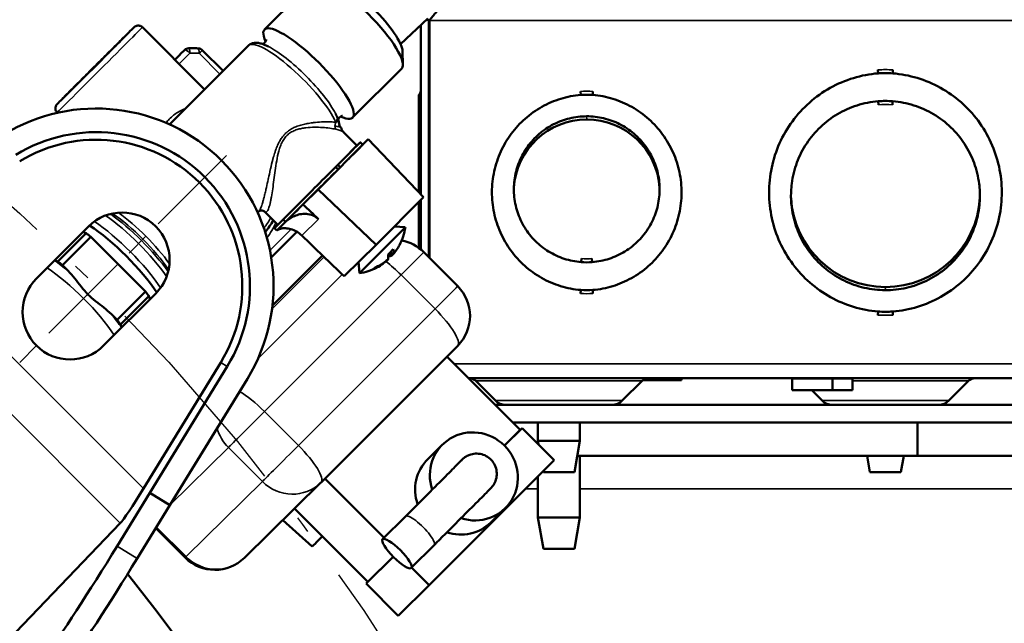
# Model space of a CAD drawing. Header units: inches. Extents: x 1 to 237, y 4 to 150.
# Tile 16 of 151: x 57.31 to 63.15, y 34.46 to 38.04. Entities that reach past the tile are written whole.
import ezdxf

# ---------------------------------------------------------------- set-up
doc = ezdxf.new("R2010")
doc.units = ezdxf.units.IN
doc.header["$LTSCALE"] = 7
doc.header["$MEASUREMENT"] = 0
doc.linetypes.add('CHAIN', pattern=[0.7087, 0.4724, -0.0591, 0.1181, -0.0591])
doc.linetypes.add('DASH_DOT', pattern=[0.37, 0.24, -0.06, 0.01, -0.06])
for name, color, linetype, lineweight in [('Centerline (ANSI)', 7, 'Continuous', 25), ('Dimension (ANSI)', 7, 'Continuous', 25), ('Sketch Geometry (ANSI)', 7, 'Continuous', 25), ('Visible (ANSI)', 7, 'Continuous', 50), ('Visible Narrow (ANSI)', 7, 'Continuous', 35)]:
    doc.layers.add(name, color=color, linetype=linetype, lineweight=lineweight)
doc.styles.add('Dimension Text', font='tahoma.ttf')
doc.dimstyles.new('Dual Dimension', dxfattribs={"dimscale": 7, "dimtxt": 0.12, "dimasz": 0.098425, "dimexe": 0.125, "dimexo": 0.0625, "dimgap": 0.031496, "dimtad": 0, "dimtih": 1, "dimtoh": 1, "dimrnd": 1e-08, "dimzin": 4, "dimdsep": 46, "dimtxsty": 'Dimension Text', "dimcen": 0.09, "dimdle": 0.393701, "dimclrd": 256, "dimclre": 256, "dimclrt": 256, "dimadec": 0, "dimazin": 1, "dimtfac": 1, "dimtofl": 0, "dimtmove": 0, "dimatfit": 3, "dimfxl": 1, "dimtolj": 1, "dimtzin": 4, "dimlwd": -1, "dimlwe": -1, "dimarcsym": 0})

# ---------------------------------------------------------------- blocks, each defined once
blk = doc.blocks.new('*D12')
at = {"layer": 'Defpoints', "color": 0, "transparency": 16777216}
for p in [(54.6014, 38.7865), (42.549, 15.7488)]:
    blk.add_point(p, dxfattribs=at)
at = {"layer": 'Dimension (ANSI)', "transparency": 16777216}
for p, q in [((58.2963, 45.8491), (54.9208, 39.397)), ((59.0574, 45.8491), (58.2963, 45.8491)), ((48.5752, 26.6376), (48.5752, 27.8976)), ((47.9452, 27.2676), (49.2052, 27.2676))]:
    blk.add_line(p, q, dxfattribs=at)
blk.add_solid([(54.8191, 39.4502), (55.0226, 39.3438), (54.6014, 38.7865)], dxfattribs=at)
at = {"layer": 'Dimension (ANSI)', "transparency": 16777216, "insert": (63.2852, 45.8491), "char_height": 0.84, "attachment_point": 5, "style": 'Dimension Text'}
blk.add_mtext('\\A1;{\\H3.0x;(}\\S∅26.00^ ∅660.4 mm;{\\H3.0x;)}', dxfattribs=at)

msp = doc.modelspace()

# ---------------------------------------------------------------- linework, layer by layer
at = {"layer": 'Centerline (ANSI)', "linetype": 'CHAIN', "ltscale": 0.173462}
msp.add_line((58.5408, 37.2333), (56.9944, 35.6868), dxfattribs=at)
at = {"layer": 'Sketch Geometry (ANSI)', "linetype": 'DASH_DOT', "ltscale": 0.750886}
msp.add_circle((48.5752, 27.2676), 13, dxfattribs=at)
at = {"layer": 'Visible (ANSI)'}
for p, q in [((58.7666, 37.9813), (59.0579, 38.2726)), ((59.5732, 37.8951), (59.7358, 38.0464)), ((59.7282, 38.0393), (59.7406, 38.0393)), ((59.7406, 36.6311), (59.7406, 38.0393)), ((59.7445, 38.0346), (59.7445, 36.6271)), ((58.4108, 37.6254), (58.0421, 37.9944)), ((59.6933, 37.0035), (59.6933, 38.0069)), ((58.2034, 37.418), (58.6709, 37.8855)), ((58.2669, 37.834), (58.2932, 37.8599)), ((58.5208, 37.7354), (58.3974, 37.8589)), ((59.585, 37.8536), (59.5874, 37.7737)), ((58.2346, 37.8017), (58.2667, 37.8338)), ((59.2888, 37.4591), (59.5801, 37.7504)), ((62.406, 37.721), (62.4048, 37.7418)), ((62.4924, 37.721), (62.4937, 37.7418)), ((60.6409, 37.6141), (60.6422, 37.5933)), ((60.7142, 37.6141), (60.713, 37.5933)), ((59.6815, 37.5933), (59.6815, 37.5944)), ((59.6815, 37.5933), (59.6933, 37.5887)), ((59.6815, 37.0177), (59.6815, 37.5933)), ((62.4083, 37.5349), (62.4067, 37.5557)), ((62.4902, 37.5349), (62.4918, 37.5557)), ((57.5382, 37.4871), (57.5363, 37.4891)), ((59.382, 37.3298), (59.085, 37.0328)), ((59.2359, 37.3722), (59.315, 37.293)), ((59.382, 37.3298), (59.2914, 37.2406)), ((59.71, 36.986), (59.382, 37.3298)), ((59.3345, 37.3125), (59.3486, 37.2983)), ((59.2025, 37.1518), (59.1884, 37.1658)), ((59.2012, 37.1786), (59.1964, 37.1738)), ((59.2012, 37.1786), (59.2154, 37.1644)), ((59.2025, 37.1518), (59.2154, 37.1644)), ((58.7781, 37.0463), (58.7781, 37.0463)), ((59.085, 37.0328), (58.9944, 36.9436)), ((59.085, 37.0328), (59.4285, 36.7045)), ((61.1096, 37.05), (61.1095, 37.0524)), ((59.4285, 36.7045), (59.71, 36.986)), ((59.6815, 37.0159), (59.6815, 37.0177)), ((59.6933, 36.6767), (59.6933, 36.9694)), ((63.0091, 36.9747), (63.009, 36.9715)), ((59.6815, 36.6859), (59.6815, 36.9576)), ((58.7256, 36.8958), (58.7316, 36.9019)), ((58.7668, 36.9009), (58.8446, 36.823)), ((58.8766, 36.8546), (58.8905, 36.8407)), ((57.414, 36.5046), (57.7231, 36.8136)), ((58.8445, 36.823), (58.8251, 36.8036)), ((58.8251, 36.8036), (58.8393, 36.7895)), ((58.8393, 36.7895), (58.8429, 36.7931)), ((58.8429, 36.7931), (58.8905, 36.8407)), ((58.8429, 36.7931), (58.8768, 36.8264)), ((59.5366, 36.8127), (59.6016, 36.8081)), ((57.5399, 36.6047), (57.708, 36.7728)), ((57.7358, 36.7517), (57.5676, 36.5836)), ((57.708, 36.7728), (57.6898, 36.7804)), ((58.0603, 36.4269), (57.7358, 36.7517)), ((58.8063, 36.6293), (58.9585, 36.7815)), ((59.4285, 36.7045), (59.2385, 36.5175)), ((58.8135, 36.3434), (59.1107, 36.6406)), ((59.5216, 36.6405), (59.5066, 36.654)), ((59.5142, 36.6614), (59.5298, 36.6485)), ((59.711, 36.6607), (59.9124, 36.4591)), ((60.6467, 36.6224), (60.6451, 36.6016)), ((60.7085, 36.6224), (60.7101, 36.6016)), ((57.5217, 36.6122), (57.5399, 36.6047)), ((57.5676, 36.5836), (57.6015, 36.5497)), ((59.3247, 36.6023), (59.3293, 36.536)), ((59.4882, 36.6085), (59.4889, 36.6077)), ((58.1212, 36.4155), (57.8121, 36.1065)), ((57.8922, 36.2588), (58.0603, 36.4269)), ((58.0813, 36.3992), (57.9132, 36.231)), ((58.0882, 36.3825), (58.0813, 36.3992)), ((60.6422, 36.4364), (60.6409, 36.4156)), ((60.713, 36.4364), (60.7142, 36.4156)), ((57.8583, 36.2927), (57.8922, 36.2588)), ((62.4048, 36.2879), (62.406, 36.3086)), ((62.4937, 36.2879), (62.4924, 36.3086)), ((57.9132, 36.231), (57.9201, 36.2144)), ((59.9123, 36.1056), (59.1021, 35.2954)), ((59.8487, 36.0419), (60.2832, 35.607)), ((58.5071, 36.0069), (58.0485, 35.2585)), ((58.5456, 35.9833), (58.0858, 35.233)), ((58.6649, 35.9102), (58.2051, 35.1598)), ((65.1146, 35.9125), (59.978, 35.9125)), ((60.136, 35.7804), (60.0189, 35.8975)), ((60.8884, 35.7804), (61.0056, 35.8975)), ((61.2397, 35.9007), (61.009, 35.9007)), ((61.2394, 35.9125), (61.2397, 35.9007)), ((61.2397, 35.9007), (61.2397, 35.9007)), ((61.8961, 35.9085), (61.8961, 35.8416)), ((62.1362, 35.9085), (62.1362, 35.8416)), ((62.2544, 35.9085), (62.2544, 35.8416)), ((62.8255, 35.7804), (62.9426, 35.8975)), ((61.8961, 35.8416), (62.1362, 35.8416)), ((62.0118, 35.8416), (62.073, 35.7804)), ((62.1362, 35.8416), (62.2544, 35.8416)), ((64.8242, 35.755), (60.1353, 35.755)), ((64.8242, 35.6504), (60.2398, 35.6504)), ((60.3872, 35.6504), (60.3872, 35.5425)), ((60.6372, 35.6504), (60.6372, 35.5425)), ((62.6388, 35.6504), (62.6388, 35.4535)), ((60.2939, 35.6177), (60.1895, 35.5133)), ((60.2832, 35.607), (60.1895, 35.5133)), ((60.2831, 35.6071), (60.2939, 35.6177)), ((60.4847, 35.4267), (60.2939, 35.6177)), ((59.8223, 35.5195), (59.7351, 35.4337)), ((60.3872, 35.5425), (60.6372, 35.5425)), ((60.3911, 35.5203), (60.3872, 35.5425)), ((60.6042, 35.355), (60.6372, 35.5425)), ((62.6388, 35.4535), (60.6215, 35.4535)), ((60.6372, 35.4535), (60.6372, 35.0879)), ((62.3573, 35.355), (62.3399, 35.4535)), ((62.5412, 35.355), (62.5586, 35.4535)), ((62.6388, 35.4535), (64.2769, 35.4535)), ((60.4847, 35.4267), (59.7431, 34.6851)), ((59.9268, 35.419), (59.924, 35.4162)), ((60.4203, 35.355), (60.4192, 35.3612)), ((60.6042, 35.355), (60.4203, 35.355)), ((62.5412, 35.355), (62.3573, 35.355)), ((59.1007, 35.294), (58.6479, 34.8483)), ((59.1242, 35.3175), (59.4755, 34.9659)), ((60.3872, 35.3292), (60.3872, 35.0879)), ((57.8923, 34.9173), (58.0858, 35.233)), ((58.2051, 35.1598), (58.0858, 35.233)), ((58.0114, 34.8444), (58.2048, 35.16)), ((58.9448, 35.1405), (59.3792, 34.7058)), ((60.1941, 35.1418), (60.109, 35.058)), ((57.9108, 35.0529), (56.9296, 34.0296)), ((59.0487, 34.9147), (58.8747, 35.0715)), ((59.6031, 35.0935), (59.4671, 34.9576)), ((60.3872, 35.0879), (60.6372, 35.0879)), ((60.4203, 34.9004), (60.3872, 35.0879)), ((60.6042, 34.9004), (60.6372, 35.0879)), ((58.1215, 35.0241), (58.2956, 34.8497)), ((59.7728, 34.9238), (59.6368, 34.7879)), ((60.6042, 34.9004), (60.4203, 34.9004)), ((59.53, 34.8541), (59.3684, 34.6951)), ((59.5299, 34.8542), (59.3792, 34.7058)), ((59.7431, 34.6851), (59.6386, 34.7897)), ((59.3684, 34.6951), (59.3791, 34.7058)), ((59.5593, 34.5041), (59.3684, 34.6951)), ((59.7431, 34.6851), (59.5593, 34.5041))]:
    msp.add_line(p, q, dxfattribs=at)
for centre, radius, start, end in [((58.3178, 37.835), 0.035, 91.15531, 134.54637), ((58.3727, 37.8342), 0.035, 44.97412, 87.13963), ((62.4492, 37.0148), 0.7075, 86.5, 93.5), ((59.6691, 37.6152), 0.0243, 300.89815, 359.99861), ((60.6776, 37.0148), 0.5796, 86.5, 93.5), ((62.4492, 37.0148), 0.5425, 85.5, 94.5), ((57.7676, 36.46), 1.0524, 328.5, 121.5), ((60.6776, 37.0148), 0.4331, 3.55573, 176.44053), ((57.7676, 36.46), 0.9124, 328.5, 121.5), ((57.7676, 36.46), 0.8673, 328.5, 121.5), ((62.4492, 37.0148), 0.561, 183.27596, 356.72328), ((57.9221, 36.6145), 0.2815, 315, 135), ((59.2829, 36.8548), 0.3222, 331.88213, 351.66829), ((59.5341, 36.484), 0.25, 44.97412, 79.47209), ((59.2829, 36.8548), 0.3222, 278.27995, 297.28859), ((60.6776, 37.0148), 0.4145, 265.5, 274.5), ((57.6131, 36.3055), 0.2815, 135, 315), ((59.7356, 36.2824), 0.25, 315, 44.97412), ((60.6776, 37.0148), 0.5796, 266.5, 273.5), ((62.4492, 37.0148), 0.7075, 266.5, 273.5), ((59.9827, 35.8613), 0.0512, 45, 90), ((61.0417, 35.8613), 0.0512, 90, 135), ((61.8921, 35.9085), 0.00394, 0, 90), ((62.1402, 35.9085), 0.00394, 90, 180), ((62.2583, 35.9085), 0.00394, 90, 180), ((62.9788, 35.8613), 0.0512, 90, 135), ((60.1973, 35.8416), 0.0866, 225, 270), ((60.8272, 35.8416), 0.0866, 270, 315), ((62.1342, 35.8416), 0.0866, 225, 270), ((62.7642, 35.8416), 0.0866, 270, 315), ((58.9253, 35.4721), 0.25, 314.54637, 315), ((58.4725, 35.0264), 0.25, 224.97412, 314.54637), ((48.5752, 27.2676), 12, 321.40992, 38.59008)]:
    msp.add_arc(centre, radius, start, end, dxfattribs=at)
for centre, major_axis, ratio, start_param, end_param in [((59.319, 38.0115), (-0.2611, 0.2611), 0.238855, 3.141593, 6.283185), ((59.3602, 38.0527), (-0.2187, 0.2187), 0.238855, 3.390118, 6.03466), ((59.0277, 37.7202), (-0.2611, 0.2611), 0.238855, 2.589638, 6.83514), ((58.2914, 37.809), (-0.0246, 0.0249), 0.971053, 0, 0.007688), ((59.6691, 37.6141), (0.0243, 0), 0.998135, 5.251663, 6.283185), ((58.8452, 37.5377), (0.2121, -0.2121), 0.238855, 0.793571, 0.793921), ((58.907, 37.5995), (0.1945, -0.1945), 0.238855, 0.349862, 0.349864), ((59.0798, 37.058), (0.2547, 0.2544), 0.001836, 5.207691, 6.676585), ((59.0798, 37.058), (0.2352, 0.235), 0.001836, 5.229234, 6.283185), ((59.0939, 37.0439), (0.2547, 0.2544), 0.001836, 6.217736, 6.283185), ((59.0939, 37.0439), (0.2547, 0.2544), 0.001836, 5.207691, 5.597945), ((59.0798, 37.058), (-0.2352, -0.235), 0.001836, 0, 2.087642), ((59.0939, 37.0439), (-0.2034, -0.2032), 0.001836, 0, 2.132211), ((59.0939, 37.0439), (-0.2547, -0.2544), 0.001836, 0.547824, 1.167614), ((6.7338, -22.7811), (240.5094, -229.0568), 0.238745, 1.580487, 1.580869), ((57.8737, 36.5661), (-0.3023, 0.3023), 0.238855, 3.993978, 5.4308), ((59.0798, 37.058), (-0.2547, -0.2544), 0.001836, 5.889785, 6.270257), ((59.4655, 36.672), (0.1362, 0.1361), 0.001836, 3.139996, 6.284782), ((57.8236, 36.516), (-0.3494, 0.3494), 0.238855, 5.193797, 5.274397), ((65.5473, 30.5847), (-10.9903, 10.5057), 0.005653, 0.936659, 0.964794), ((59.3111, 36.8018), (-0.2722, -0.1449), 0.764861, 1.878419, 2.022872), ((59.2824, 36.8542), (0.2451, -0.2091), 0.238011, 0.053396, 0.349859), ((59.2828, 36.8546), (0.2856, -0.1491), 0.968334, 6.062079, 6.273811), ((59.2835, 36.8552), (0.2091, -0.2451), 0.238292, 0.091122, 0.387585), ((59.2824, 36.8542), (0.2451, -0.2091), 0.238011, 5.971434, 6.188293), ((59.2831, 36.8548), (0.1449, -0.2877), 0.968052, 0.383368, 0.419557), ((57.6554, 36.3479), (-0.3494, 0.3494), 0.238855, 5.193797, 5.274397), ((59.2831, 36.8548), (0.1449, -0.2877), 0.968052, 6.221802, 6.518265), ((59.3739, 36.8644), (0.0324, -0.3067), 0.188992, 0.07708, 0.221534), ((59.2828, 36.8546), (0.2856, -0.1491), 0.968334, 5.617327, 5.91379), ((57.8236, 36.516), (-0.3494, 0.3494), 0.238855, 4.146599, 4.227199), ((57.6554, 36.3479), (-0.3494, 0.3494), 0.238855, 4.146599, 4.227199), ((60.0082, 35.3307), (0.1859, -0.1889), 0.971053, 5.194765, 10.538066), ((59.921, 35.2448), (-0.1859, 0.1889), 0.971053, 0, 1.117695), ((60.0082, 35.3307), (-0.0842, 0.0855), 0.971053, 0, 0.113589), ((58.039, 35.268), (-0.1342, -0.2193), 0.050952, 0.228921, 1.558531), ((59.9231, 35.2469), (0.1859, -0.1889), 0.971053, 5.199098, 6.283185), ((59.1231, 34.989), (-0.0744, -0.0743), 0.001836, 0.000096, 1.388642), ((57.8477, 34.9447), (0.5225, 0.8526), 0.052336, 3.777431, 4.712389), ((57.9667, 34.8717), (-0.5225, -0.8526), 0.052336, 0.635838, 1.570796)]:
    msp.add_ellipse(centre, major_axis=major_axis, ratio=ratio, start_param=start_param, end_param=end_param, dxfattribs=at)
msp.add_ellipse((59.552, 34.8727), major_axis=(0.0849, -0.0849), ratio=0.238855, dxfattribs=at)
for points, knots in [([(59.7445, 38.0346), (59.7508, 38.0426), (59.757, 38.0507), (59.7695, 38.0662), (59.7757, 38.0736), (59.7882, 38.0873), (59.7944, 38.0936), (59.8037, 38.1016), (59.8067, 38.104), (59.8097, 38.1062)], [0, 0, 0, 0, 0.0778284, 0.0778284, 0.1556498, 0.1556498, 0.2334713, 0.2334713, 0.2714718, 0.2714718, 0.2714718, 0.2714718]), ([(57.5363, 37.4891), (57.5337, 37.4917), (57.5314, 37.4949), (57.5281, 37.5016), (57.5269, 37.5053), (57.5259, 37.5126), (57.526, 37.5164), (57.5273, 37.5237), (57.5286, 37.5273), (57.5311, 37.5319), (57.5319, 37.5332), (57.533, 37.5347), (57.5333, 37.5351), (57.5338, 37.5358), (57.5341, 37.5361), (57.5345, 37.5366), (57.5347, 37.5368), (57.5351, 37.5373), (57.5353, 37.5375), (57.5359, 37.5381), (57.5362, 37.5384), (57.5374, 37.5397), (57.5385, 37.5409), (57.5452, 37.5476), (57.5545, 37.557), (57.58, 37.5827), (57.5961, 37.5989), (57.633, 37.6358), (57.6541, 37.657), (57.6989, 37.7017), (57.723, 37.7259), (57.7714, 37.7742), (57.7962, 37.799), (57.8432, 37.8459), (57.8661, 37.8687), (57.907, 37.9096), (57.9257, 37.9281), (57.9564, 37.9587), (57.9689, 37.9711), (57.9864, 37.9884), (57.9898, 37.9919), (57.9936, 37.9954), (57.9938, 37.9956), (57.9943, 37.996), (57.9946, 37.9963), (57.9953, 37.9969), (57.9957, 37.9972), (57.9966, 37.9978), (57.9971, 37.9982), (57.9983, 37.999), (57.9989, 37.9994), (58.0007, 38.0005), (58.0018, 38.0011), (58.0052, 38.0026), (58.0075, 38.0033), (58.0132, 38.0046), (58.0167, 38.0048), (58.0238, 38.0043), (58.0275, 38.0034), (58.0344, 38.0005), (58.0376, 37.9985), (58.041, 37.9955), (58.0416, 37.995), (58.0421, 37.9944)], [0, 0, 0, 0, 0.028839, 0.028839, 0.057156, 0.057156, 0.085488, 0.085488, 0.113751, 0.113751, 0.12558, 0.12558, 0.130404, 0.130404, 0.13599, 0.13599, 0.142356, 0.142356, 0.15387, 0.15387, 0.184421, 0.184421, 0.276081, 0.276081, 0.554761, 0.554761, 0.819273, 0.819273, 1.080619, 1.080619, 1.341801, 1.341801, 1.602925, 1.602925, 1.864042, 1.864042, 2.125189, 2.125189, 2.386454, 2.386454, 2.648036, 2.648036, 2.660277, 2.660277, 2.669503, 2.669503, 2.67525, 2.67525, 2.68116, 2.68116, 2.687199, 2.687199, 2.697184, 2.697184, 2.715361, 2.715361, 2.741745, 2.741745, 2.769985, 2.769985, 2.798314, 2.798314, 2.804338, 2.804338, 2.804338, 2.804338]), ([(57.5677, 37.5698), (57.5677, 37.5698), (57.5677, 37.5698), (57.5679, 37.57), (57.5684, 37.5705), (57.5713, 37.5733), (57.5751, 37.5771), (57.5879, 37.5898), (57.5985, 37.6003), (57.6247, 37.6263), (57.6407, 37.6423), (57.6762, 37.6776), (57.6959, 37.6973), (57.7367, 37.738), (57.7582, 37.7594), (57.8001, 37.8013), (57.821, 37.8223), (57.8598, 37.8611), (57.8782, 37.8795), (57.9099, 37.9113), (57.9237, 37.9252), (57.9452, 37.9467), (57.9531, 37.9547), (57.9589, 37.9606), (57.9599, 37.9616), (57.961, 37.9627), (57.9613, 37.963), (57.9613, 37.9631), (57.9613, 37.9631), (57.9613, 37.9631)], [0.16152, 0.16152, 0.16152, 0.16152, 0.167962, 0.167962, 0.225628, 0.225628, 0.382943, 0.382943, 0.602597, 0.602597, 0.82827, 0.82827, 1.054458, 1.054458, 1.280762, 1.280762, 1.507095, 1.507095, 1.73342, 1.73342, 1.959687, 1.959687, 2.185728, 2.185728, 2.253689, 2.253689, 2.292706, 2.292706, 2.297814, 2.297814, 2.297814, 2.297814]), ([(58.7899, 37.8799), (58.7813, 37.8843), (58.773, 37.888), (58.757, 37.8944), (58.7492, 37.897), (58.7338, 37.9008), (58.7262, 37.902), (58.7106, 37.9026), (58.7025, 37.9019), (58.686, 37.8969), (58.6776, 37.8922), (58.6709, 37.8855)], [4.0832665, 4.0832665, 4.0832665, 4.0832665, 4.209091, 4.209091, 4.3349155, 4.3349155, 4.46074, 4.46074, 4.5865645, 4.5865645, 4.712389, 4.712389, 4.712389, 4.712389]), ([(58.7767, 37.9213), (58.7767, 37.9213), (58.7768, 37.9208), (58.7762, 37.9172), (58.7745, 37.9116), (58.7654, 37.9003), (58.758, 37.8964), (58.7539, 37.8952)], [7.6166985, 7.6166985, 7.6166985, 7.6166985, 7.6843316, 7.6843316, 7.8290176, 7.8290176, 7.9886807, 7.9886807, 7.9886807, 7.9886807]), ([(58.3744, 37.8691), (58.3706, 37.8693), (58.3668, 37.8695), (58.3591, 37.8698), (58.3553, 37.8699), (58.3477, 37.87), (58.3438, 37.8701), (58.3362, 37.8702), (58.3324, 37.8702), (58.3247, 37.8701), (58.3209, 37.8701), (58.3171, 37.87)], [6.23323392, 6.23323392, 6.23323392, 6.23323392, 6.24725101, 6.24725101, 6.2612681, 6.2612681, 6.27528519, 6.27528519, 6.28930228, 6.28930228, 6.30331937, 6.30331937, 6.30331937, 6.30331937]), ([(61.8894, 36.9733), (61.8882, 37.0052), (61.8915, 37.0798), (61.9198, 37.1937), (61.9786, 37.309), (62.0604, 37.4063), (62.1622, 37.4833), (62.2793, 37.5357), (62.363, 37.552), (62.4067, 37.5557)], [0, 0, 0, 0, 0.0277778, 0.0648148, 0.1018519, 0.1388889, 0.1759259, 0.212963, 0.25, 0.25, 0.25, 0.25]), ([(62.4918, 37.5557), (62.535, 37.5522), (62.6183, 37.536), (62.7373, 37.4829), (62.8405, 37.404), (62.9216, 37.3063), (62.9795, 37.1914), (63.0072, 37.0779), (63.0103, 37.0034), (63.009, 36.9715)], [0.75, 0.75, 0.75, 0.75, 0.787037, 0.8240741, 0.8611111, 0.8981481, 0.9351852, 0.9722222, 1, 1, 1, 1]), ([(59.1965, 37.4629), (59.196, 37.4642), (59.1954, 37.4655), (59.1943, 37.468), (59.1937, 37.4693), (59.1926, 37.4719), (59.192, 37.4731), (59.1907, 37.4757), (59.1901, 37.477), (59.1888, 37.4797), (59.1882, 37.481), (59.1875, 37.4823)], [2.102702, 2.102702, 2.102702, 2.102702, 2.12214537, 2.12214537, 2.14158874, 2.14158874, 2.1610321, 2.1610321, 2.18047547, 2.18047547, 2.19991884, 2.19991884, 2.19991884, 2.19991884]), ([(59.1983, 37.4467), (59.198, 37.4451), (59.1976, 37.4435), (59.1965, 37.4403), (59.1959, 37.4387), (59.1943, 37.4358), (59.1934, 37.4345), (59.1917, 37.4327), (59.191, 37.432), (59.1904, 37.4316)], [0, 0, 0, 0, 0.2069787, 0.2069787, 0.4166733, 0.4166733, 0.6405057, 0.6405057, 0.8152432, 0.8152432, 0.8152432, 0.8152432]), ([(59.1968, 37.4623), (59.2012, 37.4518), (59.2043, 37.4425), (59.2082, 37.4281), (59.2095, 37.4225), (59.2114, 37.4148), (59.2116, 37.414), (59.2119, 37.4128), (59.2119, 37.4124), (59.2121, 37.4119), (59.2121, 37.4117), (59.2121, 37.4114), (59.2122, 37.4114), (59.2122, 37.4113), (59.2122, 37.4113), (59.2122, 37.4112), (59.2122, 37.4112), (59.2122, 37.4112), (59.2122, 37.4112), (59.2123, 37.4107), (59.2125, 37.4097), (59.2127, 37.4089), (59.2127, 37.4089), (59.2127, 37.4088)], [0.003818, 0.003818, 0.003818, 0.003818, 0.1471646, 0.1471646, 0.2618644, 0.2618644, 0.276731, 0.276731, 0.2823058, 0.2823058, 0.285965, 0.285965, 0.2868798, 0.2868798, 0.2873372, 0.2873372, 0.2875659, 0.2875659, 0.2876803, 0.2876803, 0.2950015, 0.2950015, 0.2958461, 0.2958461, 0.2958461, 0.2958461]), ([(59.2028, 37.4465), (59.2036, 37.4492), (59.2054, 37.4534), (59.2143, 37.4646), (59.2239, 37.4685), (59.2284, 37.4692), (59.2289, 37.4692), (59.2289, 37.4692)], [4.5789837, 4.5789837, 4.5789837, 4.5789837, 4.685391, 4.685391, 4.8819734, 4.8819734, 4.9496722, 4.9496722, 4.9496722, 4.9496722]), ([(60.6766, 37.4664), (60.6427, 37.4663), (60.5749, 37.4581), (60.4789, 37.4225), (60.3937, 37.3654), (60.3243, 37.2901), (60.2743, 37.2004), (60.2512, 37.1183), (60.2462, 37.0674), (60.2456, 37.0504)], [0.25, 0.25, 0.25, 0.25, 0.2884615, 0.3269231, 0.3653846, 0.4038462, 0.4423077, 0.4807692, 0.5, 0.5, 0.5, 0.5]), ([(61.1095, 37.0524), (61.1088, 37.0694), (61.1036, 37.1202), (61.0801, 37.2023), (61.0297, 37.2917), (60.96, 37.3666), (60.8746, 37.4234), (60.7784, 37.4586), (60.7106, 37.4665), (60.6766, 37.4664)], [0.5, 0.5, 0.5, 0.5, 0.5192308, 0.5576923, 0.5961538, 0.6346154, 0.6730769, 0.7115385, 0.75, 0.75, 0.75, 0.75]), ([(59.1904, 37.4316), (59.1897, 37.4312), (59.1892, 37.431), (59.1887, 37.431), (59.1887, 37.431), (59.1886, 37.431), (59.1886, 37.431)], [0.8152452, 0.8152452, 0.8152452, 0.8152452, 0.9849792, 0.9849792, 0.9849792, 1, 1, 1, 1]), ([(59.2089, 37.4136), (59.209, 37.4135), (59.2093, 37.4132), (59.2099, 37.4124), (59.2104, 37.4117), (59.2124, 37.4093), (59.2138, 37.4075), (59.2171, 37.4031), (59.2189, 37.4005), (59.2206, 37.3974)], [0.10352277, 0.10352277, 0.10352277, 0.10352277, 0.10621471, 0.10621471, 0.1174877, 0.1174877, 0.15131144, 0.15131144, 0.19964127, 0.19964127, 0.19964127, 0.19964127]), ([(59.2206, 37.3974), (59.222, 37.395), (59.2231, 37.3926), (59.2244, 37.3895), (59.2247, 37.3885), (59.2253, 37.3869), (59.2255, 37.3864), (59.2263, 37.384), (59.227, 37.3821), (59.2277, 37.3795)], [0, 0, 0, 0, 0.04041557, 0.04041557, 0.0580881, 0.0580881, 0.06759339, 0.06759339, 0.09523132, 0.09523132, 0.09523132, 0.09523132]), ([(59.2275, 37.3798), (59.2275, 37.3798), (59.2275, 37.3798), (59.2277, 37.3796), (59.2277, 37.3795), (59.2279, 37.3793), (59.228, 37.3792), (59.2282, 37.3791), (59.2283, 37.379), (59.2285, 37.3788), (59.2286, 37.3787), (59.2287, 37.3786), (59.2288, 37.3785), (59.229, 37.3783), (59.2291, 37.3782), (59.2293, 37.378), (59.2295, 37.3779), (59.2302, 37.3772), (59.2307, 37.3768), (59.2316, 37.3761), (59.232, 37.3757), (59.2336, 37.3744), (59.2346, 37.3735), (59.2356, 37.3725), (59.2356, 37.3725), (59.2357, 37.3725)], [0.14587109, 0.14587109, 0.14587109, 0.14587109, 0.1559584, 0.1559584, 0.16035426, 0.16035426, 0.16207843, 0.16207843, 0.16382303, 0.16382303, 0.16469058, 0.16469058, 0.16555899, 0.16555899, 0.16642407, 0.16642407, 0.16816281, 0.16816281, 0.17519828, 0.17519828, 0.18207918, 0.18207918, 0.20273138, 0.20273138, 0.20375333, 0.20375333, 0.20375333, 0.20375333]), ([(60.2456, 37.0504), (60.2449, 37.0334), (60.246, 36.9823), (60.2627, 36.8983), (60.3064, 36.8042), (60.3692, 36.7248), (60.4495, 36.6612), (60.5428, 36.6179), (60.6099, 36.6046), (60.6451, 36.6016)], [0, 0, 0, 0, 0.0192308, 0.0576923, 0.0961538, 0.1346154, 0.1730769, 0.2115385, 0.25, 0.25, 0.25, 0.25]), ([(60.7101, 36.6016), (60.7448, 36.6044), (60.8116, 36.6177), (60.9066, 36.6615), (60.988, 36.7268), (61.0504, 36.807), (61.0932, 36.9007), (61.1094, 36.9844), (61.1102, 37.0355), (61.1095, 37.0524)], [0.75, 0.75, 0.75, 0.75, 0.7884615, 0.8269231, 0.8653846, 0.9038462, 0.9423077, 0.9807692, 1, 1, 1, 1]), ([(62.4484, 36.4353), (62.4274, 36.4354), (62.3644, 36.439), (62.261, 36.4628), (62.1466, 36.5185), (62.047, 36.5988), (61.9943, 36.6659), (61.9499, 36.7382), (61.9136, 36.8157), (61.8935, 36.9097), (61.8899, 36.9627), (61.8894, 36.9733)], [0.25, 0.25, 0.25, 0.25, 0.2685185, 0.3055556, 0.3425926, 0.3796296, 0.4166667, 0.4166667, 0.4537037, 0.4907407, 0.5, 0.5, 0.5, 0.5]), ([(63.009, 36.9715), (63.0085, 36.9609), (63.0078, 36.9503), (63.0025, 36.8975), (62.9934, 36.8557), (62.966, 36.7753), (62.9478, 36.7366), (62.9031, 36.6644), (62.8503, 36.5976), (62.7505, 36.5176), (62.6359, 36.4623), (62.5325, 36.4388), (62.4695, 36.4353), (62.4484, 36.4353)], [0.5, 0.5, 0.5, 0.5, 0.5092593, 0.5092593, 0.5462963, 0.5462963, 0.5833333, 0.5833333, 0.6203704, 0.6574074, 0.6944444, 0.7314815, 0.75, 0.75, 0.75, 0.75]), ([(58.7665, 36.9011), (58.7651, 36.9025), (58.7622, 36.9049), (58.7542, 36.9078), (58.7493, 36.9084), (58.7404, 36.9073), (58.7364, 36.9054), (58.7329, 36.9031), (58.7321, 36.9023), (58.7316, 36.9019)], [0, 0, 0, 0, 0.071254, 0.071254, 0.1358, 0.1358, 0.2059586, 0.2059586, 0.2458531, 0.2458531, 0.2458531, 0.2458531]), ([(58.8183, 36.8494), (58.8051, 36.8253), (58.7897, 36.8024), (58.7719, 36.7802), (58.7712, 36.7795), (58.7706, 36.7787)], [2.0944571, 2.0944571, 2.0944571, 2.0944571, 2.2674642, 2.2674642, 2.2738443, 2.2738443, 2.2738443, 2.2738443]), ([(58.8768, 36.8264), (58.8878, 36.8374), (58.9017, 36.8499), (58.9258, 36.8655), (58.9347, 36.8706), (58.9545, 36.8794), (58.9654, 36.883), (58.9875, 36.8876), (59.0021, 36.8888), (59.0273, 36.8868), (59.0413, 36.8836), (59.0663, 36.8725), (59.0774, 36.8649), (59.0866, 36.8563)], [-0.7069309, -0.7069309, -0.7069309, -0.7069309, -0.4960176, -0.4960176, -0.4014826, -0.4014826, -0.3069477, -0.3069477, -0.2060073, -0.2060073, -0.1030037, -0.1030037, -0.0077826, -0.0077826, -0.0077826, -0.0077826]), ([(58.9878, 36.7591), (58.9787, 36.7678), (58.9681, 36.7759), (58.9454, 36.7892), (58.9332, 36.7941), (58.9121, 36.8003), (58.9006, 36.802), (58.8841, 36.8029), (58.8764, 36.8025), (58.8636, 36.8006), (58.8584, 36.7992), (58.847, 36.7953), (58.8425, 36.7924), (58.8405, 36.7907)], [-1.9373693, -1.9373693, -1.9373693, -1.9373693, -1.8421482, -1.8421482, -1.7391446, -1.7391446, -1.6382042, -1.6382042, -1.5436693, -1.5436693, -1.4491343, -1.4491343, -1.2665898, -1.2665898, -1.2665898, -1.2665898]), ([(57.6015, 36.5497), (57.6149, 36.5363), (57.6296, 36.519), (57.6533, 36.4893), (57.6659, 36.4726), (57.6921, 36.4399), (57.7058, 36.424), (57.7193, 36.4105), (57.7328, 36.397), (57.7486, 36.3833), (57.7813, 36.3571), (57.798, 36.3445), (57.8277, 36.3208), (57.8449, 36.3061), (57.8583, 36.2927)], [-0.4349496, -0.4349496, -0.4349496, -0.4349496, -0.2908377, -0.2908377, -0.1454188, -0.1454188, 0, 0, 0, 0.1454188, 0.1454188, 0.2908377, 0.2908377, 0.4349496, 0.4349496, 0.4349496, 0.4349496]), ([(59.9268, 35.419), (59.933, 35.425), (59.9366, 35.4286), (59.9408, 35.4326), (59.9415, 35.4332), (59.943, 35.4346), (59.9435, 35.4351), (59.945, 35.4364), (59.946, 35.4373), (59.9483, 35.4392), (59.9495, 35.4401), (59.9531, 35.4429), (59.956, 35.445), (59.9619, 35.4488), (59.9649, 35.4505), (59.9752, 35.456), (59.9828, 35.4591), (60.0021, 35.4646), (60.0142, 35.4662), (60.0388, 35.4658), (60.0517, 35.4635), (60.0757, 35.4551), (60.0872, 35.4489), (60.1074, 35.4333), (60.1163, 35.4238), (60.1306, 35.4027), (60.1361, 35.3908), (60.143, 35.3663), (60.1445, 35.3533), (60.1433, 35.3278), (60.1407, 35.315), (60.1339, 35.2973), (60.1312, 35.2917), (60.1267, 35.2839), (60.1253, 35.2816), (60.1219, 35.2766), (60.1199, 35.2738), (60.1172, 35.2704), (60.1164, 35.2694), (60.1142, 35.2669), (60.1133, 35.2659), (60.112, 35.2644), (60.1115, 35.2639), (60.1099, 35.2621), (60.1091, 35.2613), (60.1052, 35.2573), (60.1013, 35.2533), (60.0809, 35.2326), (60.0541, 35.2056), (59.9894, 35.1407), (59.9543, 35.1055), (59.8763, 35.0274), (59.8325, 34.9836), (59.7824, 34.9335), (59.7776, 34.9287), (59.7728, 34.9238)], [0, 0, 0, 0, 0.268789, 0.268789, 0.318158, 0.318158, 0.336698, 0.336698, 0.357223, 0.357223, 0.370784, 0.370784, 0.398094, 0.398094, 0.424978, 0.424978, 0.487276, 0.487276, 0.578041, 0.578041, 0.675026, 0.675026, 0.772145, 0.772145, 0.869275, 0.869275, 0.966405, 0.966405, 1.063535, 1.063535, 1.160642, 1.160642, 1.208287, 1.208287, 1.229163, 1.229163, 1.255902, 1.255902, 1.269462, 1.269462, 1.296956, 1.296956, 1.323826, 1.323826, 1.402339, 1.402339, 1.638104, 1.638104, 2.275657, 2.275657, 2.783806, 2.783806, 3.291165, 3.291165, 3.344798, 3.344798, 3.344798, 3.344798]), ([(59.6031, 35.0935), (59.6495, 35.1399), (59.6946, 35.185), (59.7744, 35.265), (59.8103, 35.301), (59.8695, 35.3604), (59.8935, 35.3845), (59.9181, 35.4094), (59.9246, 35.4159), (59.9331, 35.4246), (59.936, 35.4276), (59.936, 35.4276)], [0, 0, 0, 0, 0.514978, 0.514978, 1.020579, 1.020579, 1.526104, 1.526104, 1.775179, 1.775179, 1.991589, 1.991589, 1.991589, 1.991589])]:
    msp.add_open_spline(points, degree=3, knots=knots, dxfattribs=at)
for points in [[(62.406, 37.721), (62.3559, 37.717), (62.2586, 37.6987), (62.1185, 37.6393), (61.9943, 37.5509), (61.893, 37.4397), (61.8163, 37.3083), (61.7693, 37.1635), (61.7589, 37.0626), (61.7591, 37.0122)], [(63.1393, 37.0175), (63.1392, 37.0679), (63.128, 37.1688), (63.0798, 37.3134), (63.0023, 37.444), (62.9011, 37.5535), (62.7779, 37.6403), (62.6393, 37.6988), (62.5424, 37.717), (62.4924, 37.721)], [(60.1154, 37.0177), (60.1156, 37.0589), (60.1248, 37.1415), (60.1641, 37.2594), (60.2272, 37.3658), (60.3091, 37.4551), (60.4099, 37.5267), (60.5226, 37.5747), (60.6015, 37.5899), (60.6422, 37.5933)], [(60.713, 37.5933), (60.7538, 37.5899), (60.833, 37.5746), (60.9471, 37.5258), (61.0489, 37.4527), (61.1312, 37.3616), (61.1934, 37.2541), (61.2316, 37.1358), (61.2399, 37.0533), (61.2397, 37.012)], [(59.2358, 37.3723), (59.2359, 37.3723), (59.2359, 37.3722), (59.2359, 37.3722)], [(59.3451, 37.2934), (59.3463, 37.2956), (59.3474, 37.2971), (59.3481, 37.2978)], [(60.6422, 36.4364), (60.6014, 36.4398), (60.5222, 36.4551), (60.408, 36.5038), (60.3063, 36.5769), (60.224, 36.6681), (60.1617, 36.7756), (60.1236, 36.8939), (60.1152, 36.9764), (60.1154, 37.0177)], [(61.2397, 37.012), (61.2395, 36.9708), (61.2304, 36.8882), (61.191, 36.7703), (61.128, 36.6639), (61.046, 36.5746), (60.9453, 36.503), (60.8326, 36.455), (60.7537, 36.4398), (60.713, 36.4364)], [(61.7591, 37.0122), (61.7593, 36.9618), (61.7704, 36.8609), (61.8187, 36.7163), (61.8962, 36.5857), (61.9974, 36.4762), (62.1206, 36.3893), (62.2592, 36.3309), (62.356, 36.3127), (62.406, 36.3086)], [(62.4924, 36.3086), (62.5426, 36.3127), (62.6399, 36.331), (62.78, 36.3903), (62.9041, 36.4788), (63.0055, 36.59), (63.0821, 36.7214), (63.1292, 36.8662), (63.1395, 36.967), (63.1393, 37.0175)]]:
    msp.add_open_spline(points, degree=3, dxfattribs=at)
at = {"layer": 'Visible Narrow (ANSI)'}
for p, q in [((59.7445, 38.0346), (65.154, 38.0346)), ((58.2348, 37.8015), (58.2931, 37.8598)), ((58.2931, 37.8598), (58.2667, 37.8338)), ((58.3238, 37.8409), (58.2596, 37.7767)), ((58.502, 37.7166), (58.3786, 37.84)), ((60.6776, 37.4479), (60.6766, 37.4664)), ((59.1367, 37.3978), (59.1367, 37.3978)), ((59.6933, 37.017), (59.6815, 37.0177)), ((58.7529, 36.9479), (58.7529, 36.9479)), ((59.0866, 36.8563), (58.9878, 36.7591)), ((58.7986, 36.671), (58.9243, 36.7967)), ((58.0485, 35.2585), (56.566, 36.741)), ((58.8112, 36.3242), (59.1193, 36.6323)), ((57.9108, 35.0529), (56.3604, 36.6033)), ((59.227, 36.5286), (58.7279, 36.0295)), ((59.5767, 36.5259), (58.7664, 35.7156)), ((59.5767, 36.5259), (59.7781, 36.3243)), ((62.4492, 36.4538), (62.4484, 36.4353)), ((58.9679, 35.514), (59.7781, 36.3243)), ((58.5456, 35.9833), (58.5071, 36.0069)), ((65.154, 35.9991), (59.8914, 35.9991)), ((60.0189, 35.8975), (61.0056, 35.8975)), ((61.8961, 35.9085), (62.1362, 35.9085)), ((62.1362, 35.9085), (62.2544, 35.9085)), ((62.9426, 35.8975), (62.2544, 35.8975)), ((60.8884, 35.7804), (60.136, 35.7804)), ((62.8255, 35.7804), (62.073, 35.7804)), ((58.7664, 35.7156), (58.9679, 35.514)), ((58.5522, 35.5021), (58.2061, 35.1614)), ((58.5522, 35.5021), (58.7537, 35.3005)), ((58.3008, 34.8548), (58.7537, 35.3005)), ((60.3872, 35.2567), (60.3147, 35.2567)), ((64.2612, 35.2567), (60.6372, 35.2567)), ((58.1254, 35.0304), (58.3008, 34.8548)), ((57.8923, 34.9173), (58.0114, 34.8444))]:
    msp.add_line(p, q, dxfattribs=at)
for centre, radius, start, end in [((62.4492, 37.0148), 0.7283, 86.5, 93.5), ((60.6776, 37.0148), 0.6004, 86.5, 93.5), ((62.4492, 37.0148), 0.5217, 85.5, 94.5), ((60.6776, 37.0148), 0.3937, 265.5, 274.5), ((60.6776, 37.0148), 0.6004, 266.5, 273.5), ((62.4492, 37.0148), 0.7283, 266.5, 273.5)]:
    msp.add_arc(centre, radius, start, end, dxfattribs=at)
for major_axis in [(-0.2281, -0.2279), (-0.1979, -0.1977)]:
    msp.add_ellipse((57.7645, 37.7665), major_axis=major_axis, ratio=0.001836, dxfattribs=at)
for centre, major_axis, ratio, start_param, end_param in [((57.7892, 37.7417), (0.2529, 0.2527), 0.001836, 3.141593, 6.283185), ((58.932, 37.6244), (-0.2611, 0.2611), 0.238855, 3.673618, 6.283185), ((58.3178, 37.835), (-0.0247, 0.0247), 0.238855, 4.710498, 6.281294), ((58.3178, 37.835), (-0.0246, 0.0249), 0.971053, 0, 0.007688), ((58.3178, 37.835), (-0.0007, 0.035), 0.175962, 4.877227, 6.283185), ((58.3727, 37.8342), (0.0017, 0.035), 0.164218, 4.889153, 6.283185), ((58.3727, 37.8342), (0.0248, 0.0247), 0.001836, 4.953576, 6.283185), ((58.9541, 37.6466), (0.2459, -0.2459), 0.238855, 0.629123, 2.51247), ((58.3625, 37.0573), (-0.5577, 0.5666), 0.971053, 5.470433, 5.540518), ((58.7391, 36.8797), (-0.0289, -0.0198), 0.966833, 4.109396, 4.10942), ((58.7391, 36.8797), (-0.0091, 0.0338), 0.998454, 5.991658, 5.991681), ((57.9462, 36.6387), (-0.3058, 0.3058), 0.238855, 4.079446, 5.345332), ((57.9666, 36.659), (0.2943, -0.2943), 0.238855, 0.950204, 2.191388), ((57.9799, 36.6723), (-0.2726, 0.2726), 0.238855, 4.056261, 5.368517), ((58.0002, 36.6926), (0.2611, -0.2611), 0.238855, 0.950688, 2.190905), ((58.4062, 37.1002), (0.2665, -0.2708), 0.971053, 0.230133, 0.232314), ((58.4006, 37.0947), (0.3262, -0.3314), 0.971053, 0.118363, 0.281346), ((57.8977, 36.5901), (0.3058, -0.3058), 0.238855, 0.872859, 2.268734), ((58.3625, 37.0573), (0.3665, -0.3724), 0.971053, 0.155995, 0.360805), ((59.5341, 36.484), (0.1769, 0.1767), 0.001836, 4.953576, 6.283185), ((57.622, 36.3144), (-0.2996, 0.2996), 0.238855, 3.985777, 5.439001), ((57.6554, 36.3479), (-0.335, 0.335), 0.238855, 5.104033, 5.348715), ((59.5341, 36.484), (0.1768, -0.1768), 0.238855, 1.568905, 2.070309), ((59.7356, 36.2824), (0.1769, 0.1767), 0.001836, 4.953576, 6.283185), ((59.7356, 36.2824), (0.1768, -0.1768), 0.238855, 0, 1.568905), ((57.6554, 36.3479), (-0.335, 0.335), 0.238855, 4.076063, 4.316963), ((58.7239, 35.6737), (0.1768, -0.1768), 0.238855, 1.568905, 2.422959), ((58.7239, 35.6737), (-0.1769, -0.1767), 0.001836, 0.241187, 1.811983), ((58.7239, 35.6737), (-0.1754, 0.1782), 0.971053, 1.037242, 1.578484), ((58.9253, 35.4721), (-0.1769, -0.1767), 0.001836, 0.241187, 1.811983), ((58.9253, 35.4721), (0.1768, -0.1768), 0.238855, 0, 1.568905), ((60.011, 35.3335), (-0.0842, 0.0855), 0.971053, 0, 0.109219), ((58.9253, 35.4721), (0.1754, -0.1782), 0.971053, 4.720077, 6.283185), ((59.6879, 35.0087), (0.0849, -0.0849), 0.238855, 0, 3.141593), ((58.4725, 35.0264), (-0.1769, -0.1767), 0.001836, 0, 0.241187), ((58.4725, 35.0264), (0.1754, -0.1782), 0.971053, 4.720077, 6.283185)]:
    msp.add_ellipse(centre, major_axis=major_axis, ratio=ratio, start_param=start_param, end_param=end_param, dxfattribs=at)
for points, knots in [([(58.1816, 37.4276), (58.188, 37.4353), (58.1947, 37.4427), (58.2178, 37.4658), (58.2352, 37.4797), (58.2681, 37.5), (58.2831, 37.5074), (58.2986, 37.5133)], [3.0563971, 3.0563971, 3.0563971, 3.0563971, 3.1415927, 3.1415927, 3.3379422, 3.3379422, 3.4902725, 3.4902725, 3.4902725, 3.4902725]), ([(58.7316, 36.9019), (58.7316, 36.9019), (58.7316, 36.9019), (58.7335, 36.9038), (58.7354, 36.9064), (58.7391, 36.9126), (58.7408, 36.9159), (58.7428, 36.9205), (58.7431, 36.9211), (58.745, 36.9256), (58.7467, 36.9298), (58.7488, 36.9356), (58.7492, 36.9368), (58.7511, 36.9424), (58.7527, 36.947), (58.7561, 36.9581), (58.7581, 36.9648), (58.7608, 36.9746), (58.7615, 36.9774), (58.7635, 36.9848), (58.7647, 36.9896), (58.7668, 36.998), (58.7677, 37.0017), (58.7708, 37.0142), (58.7729, 37.0233), (58.7759, 37.0363), (58.7767, 37.0401), (58.781, 37.0593), (58.7845, 37.0752), (58.7885, 37.094), (58.789, 37.0963), (58.7932, 37.1154), (58.7969, 37.1325), (58.8012, 37.1517), (58.8016, 37.1535), (58.8021, 37.1555), (58.8021, 37.1556), (58.8063, 37.1738), (58.8106, 37.1919), (58.8159, 37.2116), (58.8163, 37.213), (58.8173, 37.2167), (58.8179, 37.2189), (58.8216, 37.2323), (58.825, 37.2435), (58.8308, 37.2609), (58.833, 37.2672), (58.8371, 37.2782), (58.839, 37.283), (58.843, 37.2925), (58.8451, 37.2972), (58.8502, 37.308), (58.8533, 37.3139), (58.8584, 37.3229), (58.8603, 37.3261), (58.8666, 37.3362), (58.8714, 37.3428), (58.8777, 37.3507), (58.879, 37.3522), (58.8829, 37.3566), (58.8855, 37.3595), (58.8925, 37.3665), (58.8968, 37.3705), (58.9015, 37.3743), (58.9018, 37.3745), (58.9097, 37.3809), (58.9178, 37.3865), (58.9274, 37.392), (58.9286, 37.3926), (58.9371, 37.3973), (58.9447, 37.4009), (58.9548, 37.405), (58.9573, 37.406), (58.9699, 37.4107), (58.9801, 37.4139), (58.9954, 37.4179), (59.0005, 37.4192), (59.0105, 37.4214), (59.0155, 37.4224), (59.0302, 37.4251), (59.0399, 37.4266), (59.0521, 37.4282), (59.0548, 37.4286), (59.0736, 37.4308), (59.0893, 37.432), (59.105, 37.4327), (59.1057, 37.4327), (59.1143, 37.4331), (59.1222, 37.4333), (59.137, 37.4335), (59.1439, 37.4334), (59.1515, 37.4332), (59.1524, 37.4332), (59.1634, 37.4329), (59.1729, 37.4324), (59.1841, 37.4315), (59.1864, 37.4312), (59.1886, 37.431)], [0.00250774, 0.00250774, 0.00250774, 0.00250774, 0.00251257, 0.00251257, 0.00334798, 0.00334798, 0.00406172, 0.00406172, 0.00418241, 0.00418241, 0.00484758, 0.00484758, 0.00502248, 0.00502248, 0.00563343, 0.00563343, 0.00641928, 0.00641928, 0.00671718, 0.00671718, 0.00720513, 0.00720513, 0.00757106, 0.00757106, 0.00842955, 0.00842955, 0.00877684, 0.00877684, 0.01015912, 0.01015912, 0.01034854, 0.01034854, 0.01175811, 0.01175811, 0.01190476, 0.01190476, 0.01192025, 0.01192025, 0.01337671, 0.01337671, 0.01349195, 0.01349195, 0.01366746, 0.01366746, 0.01455698, 0.01455698, 0.01506366, 0.01506366, 0.01545288, 0.01545288, 0.01584951, 0.01584951, 0.01635721, 0.01635721, 0.01663536, 0.01663536, 0.01726901, 0.01726901, 0.01742121, 0.01742121, 0.01772691, 0.01772691, 0.01818537, 0.01818537, 0.01820707, 0.01820707, 0.01899292, 0.01899292, 0.01909796, 0.01909796, 0.01977877, 0.01977877, 0.02000303, 0.02000303, 0.02089937, 0.02089937, 0.02135048, 0.02135048, 0.02178953, 0.02178953, 0.02267394, 0.02267394, 0.02292218, 0.02292218, 0.02442887, 0.02442887, 0.02449389, 0.02449389, 0.02529983, 0.02529983, 0.02606559, 0.02606559, 0.02616539, 0.02616539, 0.02732932, 0.02732932, 0.0276373, 0.0276373, 0.0276373, 0.0276373]), ([(59.1897, 37.3895), (59.1787, 37.3919), (59.1664, 37.394), (59.1398, 37.3976), (59.1254, 37.3991), (59.0949, 37.401), (59.0791, 37.4015), (59.0463, 37.4012), (59.0293, 37.4004), (59.0032, 37.3973), (58.9944, 37.3959), (58.9768, 37.3924), (58.9681, 37.3902), (58.9506, 37.3846), (58.9419, 37.3812), (58.925, 37.3727), (58.917, 37.3677), (58.9057, 37.3587), (58.902, 37.3554), (58.8951, 37.3485), (58.8918, 37.3448), (58.8827, 37.3334), (58.8773, 37.3251), (58.8679, 37.3075), (58.8639, 37.2982), (58.857, 37.2795), (58.854, 37.27), (58.8461, 37.2412), (58.8421, 37.2216), (58.8353, 37.183), (58.8324, 37.1639), (58.8272, 37.1263), (58.8247, 37.1077), (58.8199, 37.0712), (58.8176, 37.0537), (58.8128, 37.0202), (58.8103, 37.0043), (58.8064, 36.9818), (58.805, 36.9746), (58.8023, 36.9611), (58.8009, 36.9547), (58.7979, 36.9427), (58.7965, 36.9372), (58.7934, 36.9269), (58.7918, 36.9223), (58.787, 36.9101), (58.7837, 36.9043), (58.7803, 36.901)], [0.00531673, 0.00531673, 0.00531673, 0.00531673, 0.0068579, 0.0068579, 0.00839908, 0.00839908, 0.00994025, 0.00994025, 0.01148143, 0.01148143, 0.01225202, 0.01225202, 0.0130226, 0.0130226, 0.01379319, 0.01379319, 0.01456378, 0.01456378, 0.01494907, 0.01494907, 0.01533437, 0.01533437, 0.01610496, 0.01610496, 0.01687554, 0.01687554, 0.01764613, 0.01764613, 0.01918731, 0.01918731, 0.02072848, 0.02072848, 0.02226966, 0.02226966, 0.02381083, 0.02381083, 0.02535201, 0.02535201, 0.0261226, 0.0261226, 0.02689319, 0.02689319, 0.02766377, 0.02766377, 0.02843436, 0.02843436, 0.02997554, 0.02997554, 0.02997554, 0.02997554]), ([(59.1843, 37.4092), (59.1843, 37.4109), (59.1845, 37.4125), (59.185, 37.4158), (59.1853, 37.4174), (59.1859, 37.4202), (59.1862, 37.4213), (59.1869, 37.4237), (59.1873, 37.4248), (59.188, 37.4269), (59.1882, 37.4278), (59.1886, 37.4294), (59.1887, 37.43), (59.1887, 37.4307), (59.1887, 37.4309), (59.1886, 37.431)], [0, 0, 0, 0, 0.1295214, 0.1295214, 0.2771342, 0.2771342, 0.4079103, 0.4079103, 0.5629432, 0.5629432, 0.7329529, 0.7329529, 0.9080651, 0.9080651, 1, 1, 1, 1]), ([(59.1897, 37.3895), (59.2105, 37.3849), (59.2248, 37.3801), (59.2337, 37.3741), (59.2349, 37.3732), (59.2358, 37.3723)], [0, 0, 0, 0, 0.5, 0.5, 0.5903511, 0.5903511, 0.5903511, 0.5903511]), ([(58.7803, 36.901), (58.7786, 36.8994), (58.777, 36.8984), (58.7742, 36.8976), (58.7731, 36.8976), (58.7701, 36.8982), (58.7683, 36.8993), (58.7665, 36.9011)], [0.029975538, 0.029975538, 0.029975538, 0.029975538, 0.030712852, 0.030712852, 0.031226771, 0.031226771, 0.032052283, 0.032052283, 0.032052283, 0.032052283])]:
    msp.add_open_spline(points, degree=3, knots=knots, dxfattribs=at)
for points in [[(59.1965, 37.4629), (59.1981, 37.4591), (59.1994, 37.4533), (59.1983, 37.4467)], [(59.1983, 37.4467), (59.2057, 37.435), (59.2063, 37.4228), (59.2121, 37.4096)], [(59.1897, 37.3895), (59.1861, 37.3949), (59.1842, 37.4019), (59.1843, 37.4092)], [(59.1843, 37.4092), (59.2019, 37.4044), (59.2161, 37.4053), (59.2206, 37.3974)], [(59.1871, 37.3943), (59.1871, 37.3943), (59.1871, 37.3943), (59.1872, 37.3943)], [(58.7974, 36.9408), (58.7974, 36.9408), (58.7974, 36.9408), (58.7974, 36.9408)]]:
    msp.add_open_spline(points, degree=3, dxfattribs=at)

# ---------------------------------------------------------------- dimensions: what is measured, and where the dimension line sits
at = {"layer": 'Dimension (ANSI)'}
dim = msp.add_diameter_dim_2p(p1=(42.549, 15.7488), p2=(54.6014, 38.7865), text='{\\H3.0x;(}\\S<>^ ∅660.4 mm;{\\H3.0x;)}', dimstyle='Dual Dimension', override={"dimgap": 0.031496, "dimdec": 2, "dimlfac": 1, "dimpost": '\\X', "dimtol": 0, "dimlim": 0, "dimtp": 0, "dimtm": 0, "dimtdec": 2}, dxfattribs=at)
dim.commit()
dim.dimension.update_dxf_attribs({"geometry": '*D12', "text_midpoint": (63.2852, 45.8491), "dimtype": 163})

doc.saveas('drawing.dxf')
